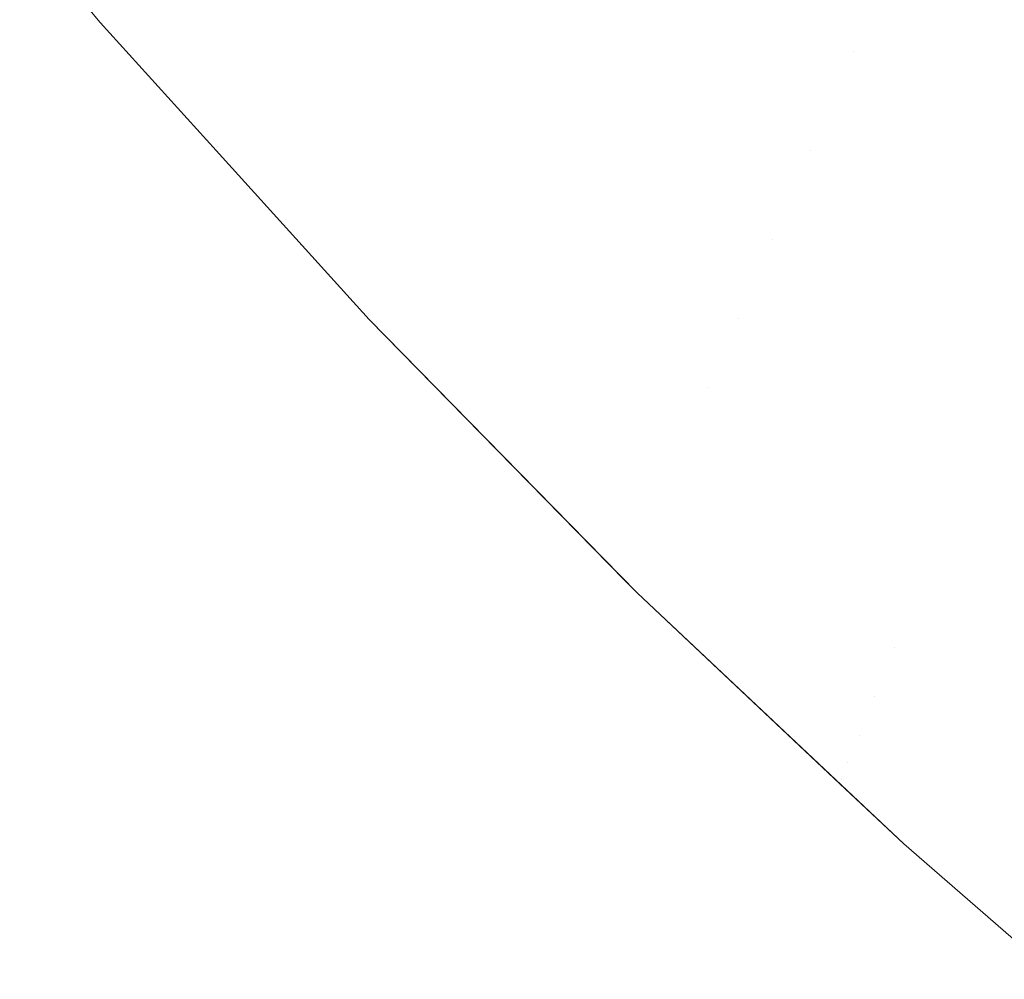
# Model space of a CAD drawing. Header units: centimetres. Extents: x -17.1 to 18.2, y 3.4 to 5.2.
# Tile 1 of 256: x -17.06102 to -17.05358, y 3.4134 to 3.42065. Entities that reach past the tile are written whole.
import ezdxf

# ---------------------------------------------------------------- set-up
doc = ezdxf.new("R2010")
doc.units = ezdxf.units.CM
doc.header["$LTSCALE"] = 2.54
doc.layers.add('Lucido design-1', color=7, linetype='Continuous')

# ---------------------------------------------------------------- blocks, each defined once
blk = doc.blocks.new('Gruppo-4-1')
at = {"color": 7, "linetype": 'Continuous', "lineweight": 9}
for points, invisible_edges in [([(-17.0580248, 3.4227766, -1872.2879344), (-17.0583393, 3.4221309, -1872.2908986), (-17.0568586, 3.420535, -1872.2908986), (-17.0565563, 3.4211939, -1872.2879344)], 15), ([(-17.0580248, 3.4227766, -1872.9430936), (-17.0565563, 3.4211939, -1872.9430936), (-17.0568586, 3.420535, -1872.9401294), (-17.0583393, 3.4221309, -1872.9401294)], 15), ([(-17.0590705, 3.4206296, -1872.2999838), (-17.0588629, 3.4210559, -1872.2969274), (-17.0603196, 3.4227216, -1872.2969274), (-17.0605351, 3.4223042, -1872.2999838)], 15), ([(-17.0590705, 3.4206296, -1872.9310442), (-17.0605351, 3.4223042, -1872.9310442), (-17.0603196, 3.4227216, -1872.9341007), (-17.0588629, 3.4210559, -1872.9341007)], 15), ([(-17.0558548, 3.4227232, -1872.2821254), (-17.0562215, 3.4219239, -1872.2850088), (-17.0547243, 3.4204056, -1872.2850088), (-17.054373, 3.4212203, -1872.2821254)], 15), ([(-17.0547243, 3.4204056, -1872.9460193), (-17.0562215, 3.4219239, -1872.9460193), (-17.0558548, 3.4227232, -1872.9489027), (-17.054373, 3.4212203, -1872.9489027)], 15), ([(-17.0605351, 3.4223042, -1872.2999838), (-17.0607123, 3.4219611, -1872.3030627), (-17.0592412, 3.4202791, -1872.3030627), (-17.0590705, 3.4206296, -1872.2999838)], 15), ([(-17.0592412, 3.4202791, -1872.9279654), (-17.0607123, 3.4219611, -1872.9279654), (-17.0605351, 3.4223042, -1872.9310442), (-17.0590705, 3.4206296, -1872.9310442)], 15), ([(-17.0571273, 3.4199492, -1872.2938976), (-17.0568586, 3.420535, -1872.2908986), (-17.0583393, 3.4221309, -1872.2908986), (-17.0586189, 3.4215568, -1872.2938976)], 15), ([(-17.0583393, 3.4221309, -1872.9401294), (-17.0568586, 3.420535, -1872.9401294), (-17.0571273, 3.4199492, -1872.9371304), (-17.0586189, 3.4215568, -1872.9371304)], 15), ([(-17.0528503, 3.41977, -1872.2821254), (-17.0524865, 3.4206693, -1872.2792876), (-17.0539922, 3.4221034, -1872.2792876), (-17.054373, 3.4212203, -1872.2821254)], 15), ([(-17.054373, 3.4212203, -1872.9489027), (-17.0539922, 3.4221034, -1872.9517404), (-17.0524865, 3.4206693, -1872.9517404), (-17.0526718, 3.4202111, -1872.9503275)], 15), ([(-17.0593745, 3.4200054, -1872.3061596), (-17.0592412, 3.4202791, -1872.3030627), (-17.0607123, 3.4219611, -1872.3030627), (-17.0608506, 3.4216932, -1872.3061596)], 15), ([(-17.0593745, 3.4200054, -1872.9248685), (-17.0608506, 3.4216932, -1872.9248685), (-17.0607123, 3.4219611, -1872.9279654), (-17.0592412, 3.4202791, -1872.9279654)], 15), ([(-17.0550453, 3.4196614, -1872.2879344), (-17.0547243, 3.4204056, -1872.2850088), (-17.0562215, 3.4219239, -1872.2850088), (-17.0565563, 3.4211939, -1872.2879344)], 15), ([(-17.0550453, 3.4196614, -1872.9430936), (-17.0565563, 3.4211939, -1872.9430936), (-17.0562215, 3.4219239, -1872.9460193), (-17.0547243, 3.4204056, -1872.9460193)], 15), ([(-17.0608506, 3.4216932, -1872.3061596), (-17.0609497, 3.4215013, -1872.3092701), (-17.05947, 3.4198094, -1872.3092701), (-17.0593745, 3.4200054, -1872.3061596)], 15), ([(-17.05947, 3.4198094, -1872.9217579), (-17.0609497, 3.4215013, -1872.9217579), (-17.0608506, 3.4216932, -1872.9248685), (-17.0593745, 3.4200054, -1872.9248685)], 15), ([(-17.0586189, 3.4215568, -1872.2938976), (-17.0588629, 3.4210559, -1872.2969274), (-17.0573618, 3.419438, -1872.2969274), (-17.0571273, 3.4199492, -1872.2938976)], 15), ([(-17.0586189, 3.4215568, -1872.9371304), (-17.0571273, 3.4199492, -1872.9371304), (-17.0573618, 3.419438, -1872.9341007), (-17.0588629, 3.4210559, -1872.9341007)], 15), ([(-17.0595274, 3.4196915, -1872.3123898), (-17.05947, 3.4198094, -1872.3092701), (-17.0609497, 3.4215013, -1872.3092701), (-17.0610093, 3.4213859, -1872.3123898)], 15), ([(-17.0595274, 3.4196915, -1872.9186383), (-17.0610093, 3.4213859, -1872.9186383), (-17.0609497, 3.4215013, -1872.9217579), (-17.05947, 3.4198094, -1872.9217579)], 15), ([(-17.0610093, 3.4213859, -1872.3123898), (-17.061019, 3.4213558, -1872.315514), (-17.0604111, 3.4206286, -1872.315514)], 9), ([(-17.0604111, 3.4206286, -1872.915514), (-17.061019, 3.4213558, -1872.915514), (-17.0610093, 3.4213859, -1872.9186383)], 10), ([(-17.061019, 3.4213558, -1872.915514), (-17.0604111, 3.4206286, -1872.915514), (-17.0604111, 3.4206286, -1872.315514), (-17.061019, 3.4213558, -1872.315514)], 10), ([(-17.0595274, 3.4196915, -1872.3123898), (-17.0610093, 3.4213859, -1872.3123898), (-17.0604111, 3.4206286, -1872.315514)], 11), ([(-17.0604111, 3.4206286, -1872.915514), (-17.0610093, 3.4213859, -1872.9186383), (-17.0595274, 3.4196915, -1872.9186383)], 11), ([(-17.054373, 3.4212203, -1872.2821254), (-17.0547243, 3.4204056, -1872.2850088), (-17.0531859, 3.4189403, -1872.2850088), (-17.0528503, 3.41977, -1872.2821254)], 15), ([(-17.0547243, 3.4204056, -1872.9460193), (-17.054373, 3.4212203, -1872.9489027), (-17.0528503, 3.41977, -1872.9489027), (-17.0530217, 3.4193463, -1872.9474665)], 15), ([(-17.0526718, 3.4202111, -1872.9503275), (-17.0528503, 3.41977, -1872.9489027), (-17.054373, 3.4212203, -1872.9489027)], 11), ([(-17.0565563, 3.4211939, -1872.2879344), (-17.0568586, 3.420535, -1872.2908986), (-17.0553349, 3.4189897, -1872.2908986), (-17.0550453, 3.4196614, -1872.2879344)], 15), ([(-17.0553349, 3.4189897, -1872.9401294), (-17.0568586, 3.420535, -1872.9401294), (-17.0565563, 3.4211939, -1872.9430936), (-17.0550453, 3.4196614, -1872.9430936)], 15), ([(-17.0575614, 3.419003, -1872.2999838), (-17.0573618, 3.419438, -1872.2969274), (-17.0588629, 3.4210559, -1872.2969274), (-17.0590705, 3.4206296, -1872.2999838)], 15), ([(-17.0588629, 3.4210559, -1872.9341007), (-17.0573618, 3.419438, -1872.9341007), (-17.0575614, 3.419003, -1872.9310442), (-17.0590705, 3.4206296, -1872.9310442)], 15), ([(-17.0604111, 3.4206286, -1872.315514), (-17.0595357, 3.419662, -1872.315514), (-17.0595274, 3.4196915, -1872.3123898)], 10), ([(-17.0595357, 3.419662, -1872.315514), (-17.0604111, 3.4206286, -1872.315514), (-17.0604111, 3.4206286, -1872.915514), (-17.0595357, 3.419662, -1872.915514)], 10), ([(-17.0595274, 3.4196915, -1872.9186383), (-17.0595357, 3.419662, -1872.915514), (-17.0604111, 3.4206286, -1872.915514)], 9), ([(-17.0590705, 3.4206296, -1872.2999838), (-17.0592412, 3.4202791, -1872.3030627), (-17.0577254, 3.4186453, -1872.3030627), (-17.0575614, 3.419003, -1872.2999838)], 15), ([(-17.0590705, 3.4206296, -1872.9310442), (-17.0575614, 3.419003, -1872.9310442), (-17.0577254, 3.4186453, -1872.9279654), (-17.0592412, 3.4202791, -1872.9279654)], 15), ([(-17.0555924, 3.4183925, -1872.2938976), (-17.0553349, 3.4189897, -1872.2908986), (-17.0568586, 3.420535, -1872.2908986), (-17.0571273, 3.4199492, -1872.2938976)], 15), ([(-17.0555924, 3.4183925, -1872.9371304), (-17.0571273, 3.4199492, -1872.9371304), (-17.0568586, 3.420535, -1872.9401294), (-17.0553349, 3.4189897, -1872.9401294)], 15), ([(-17.0534925, 3.4181824, -1872.2879344), (-17.0531859, 3.4189403, -1872.2850088), (-17.0547243, 3.4204056, -1872.2850088), (-17.0550453, 3.4196614, -1872.2879344)], 15), ([(-17.0550453, 3.4196614, -1872.9430936), (-17.0547243, 3.4204056, -1872.9460193), (-17.0531859, 3.4189403, -1872.9460193), (-17.0533429, 3.4185522, -1872.9445615)], 15), ([(-17.0530217, 3.4193463, -1872.9474665), (-17.0531859, 3.4189403, -1872.9460193), (-17.0547243, 3.4204056, -1872.9460193)], 11), ([(-17.0578535, 3.4183661, -1872.3061596), (-17.0577254, 3.4186453, -1872.3030627), (-17.0592412, 3.4202791, -1872.3030627), (-17.0593745, 3.4200054, -1872.3061596)], 15), ([(-17.0592412, 3.4202791, -1872.9279654), (-17.0577254, 3.4186453, -1872.9279654), (-17.0578535, 3.4183661, -1872.9248685), (-17.0593745, 3.4200054, -1872.9248685)], 15), ([(-17.0593745, 3.4200054, -1872.3061596), (-17.05947, 3.4198094, -1872.3092701), (-17.0579453, 3.418166, -1872.3092701), (-17.0578535, 3.4183661, -1872.3061596)], 15), ([(-17.0593745, 3.4200054, -1872.9248685), (-17.0578535, 3.4183661, -1872.9248685), (-17.0579453, 3.418166, -1872.9217579), (-17.05947, 3.4198094, -1872.9217579)], 15), ([(-17.0571273, 3.4199492, -1872.2938976), (-17.0573618, 3.419438, -1872.2969274), (-17.0558171, 3.4178715, -1872.2969274), (-17.0555924, 3.4183925, -1872.2938976)], 15), ([(-17.0558171, 3.4178715, -1872.9341007), (-17.0573618, 3.419438, -1872.9341007), (-17.0571273, 3.4199492, -1872.9371304), (-17.0555924, 3.4183925, -1872.9371304)], 15), ([(-17.0580005, 3.4180457, -1872.3123898), (-17.0579453, 3.418166, -1872.3092701), (-17.05947, 3.4198094, -1872.3092701), (-17.0595274, 3.4196915, -1872.3123898)], 15), ([(-17.05947, 3.4198094, -1872.9217579), (-17.0579453, 3.418166, -1872.9217579), (-17.0580005, 3.4180457, -1872.9186383), (-17.0595274, 3.4196915, -1872.9186383)], 15), ([(-17.0595274, 3.4196915, -1872.3123898), (-17.0595357, 3.419662, -1872.315514), (-17.0583797, 3.4183856, -1872.315514)], 9), ([(-17.0583797, 3.4183856, -1872.915514), (-17.0595357, 3.419662, -1872.915514), (-17.0595274, 3.4196915, -1872.9186383)], 10), ([(-17.0595357, 3.419662, -1872.915514), (-17.0583797, 3.4183856, -1872.915514), (-17.0583797, 3.4183856, -1872.315514), (-17.0595357, 3.419662, -1872.315514)], 10), ([(-17.0583797, 3.4183856, -1872.315514), (-17.0580005, 3.4180457, -1872.3123898), (-17.0595274, 3.4196915, -1872.3123898)], 11), ([(-17.0595274, 3.4196915, -1872.9186383), (-17.0580005, 3.4180457, -1872.9186383), (-17.0583797, 3.4183856, -1872.915514)], 11), ([(-17.0550453, 3.4196614, -1872.2879344), (-17.0553349, 3.4189897, -1872.2908986), (-17.0537692, 3.4174985, -1872.2908986), (-17.0534925, 3.4181824, -1872.2879344)], 15), ([(-17.0553349, 3.4189897, -1872.9401294), (-17.0550453, 3.4196614, -1872.9430936), (-17.0534925, 3.4181824, -1872.9430936), (-17.0536346, 3.4178311, -1872.9416161)], 15), ([(-17.0533429, 3.4185522, -1872.9445615), (-17.0534925, 3.4181824, -1872.9430936), (-17.0550453, 3.4196614, -1872.9430936)], 11), ([(-17.0560084, 3.417428, -1872.2999838), (-17.0558171, 3.4178715, -1872.2969274), (-17.0573618, 3.419438, -1872.2969274), (-17.0575614, 3.419003, -1872.2999838)], 15), ([(-17.0560084, 3.417428, -1872.9310442), (-17.0575614, 3.419003, -1872.9310442), (-17.0573618, 3.419438, -1872.9341007), (-17.0558171, 3.4178715, -1872.9341007)], 15), ([(-17.0575614, 3.419003, -1872.2999838), (-17.0577254, 3.4186453, -1872.3030627), (-17.0561656, 3.4170634, -1872.3030627), (-17.0560084, 3.417428, -1872.2999838)], 15), ([(-17.0561656, 3.4170634, -1872.9279654), (-17.0577254, 3.4186453, -1872.9279654), (-17.0575614, 3.419003, -1872.9310442), (-17.0560084, 3.417428, -1872.9310442)], 15), ([(-17.0540152, 3.4168903, -1872.2938976), (-17.0537692, 3.4174985, -1872.2908986), (-17.0553349, 3.4189897, -1872.2908986), (-17.0555924, 3.4183925, -1872.2938976)], 15), ([(-17.0555924, 3.4183925, -1872.9371304), (-17.0553349, 3.4189897, -1872.9401294), (-17.0537692, 3.4174985, -1872.9401294), (-17.0538961, 3.4171848, -1872.938634)], 15), ([(-17.0536346, 3.4178311, -1872.9416161), (-17.0537692, 3.4174985, -1872.9401294), (-17.0553349, 3.4189897, -1872.9401294)], 11), ([(-17.0562884, 3.4167787, -1872.3061596), (-17.0561656, 3.4170634, -1872.3030627), (-17.0577254, 3.4186453, -1872.3030627), (-17.0578535, 3.4183661, -1872.3061596)], 15), ([(-17.0562884, 3.4167787, -1872.9248685), (-17.0578535, 3.4183661, -1872.9248685), (-17.0577254, 3.4186453, -1872.9279654), (-17.0561656, 3.4170634, -1872.9279654)], 15), ([(-17.0580005, 3.4180457, -1872.3123898), (-17.0583797, 3.4183856, -1872.315514), (-17.0564451, 3.416413, -1872.315514), (-17.0564292, 3.4164522, -1872.3123898)], 13), ([(-17.0564451, 3.416413, -1872.315514), (-17.0583797, 3.4183856, -1872.315514), (-17.0583797, 3.4183856, -1872.915514), (-17.0563551, 3.4163212, -1872.915514)], 10), ([(-17.0563551, 3.4163212, -1872.915514), (-17.0583797, 3.4183856, -1872.915514), (-17.0580005, 3.4180457, -1872.9186383), (-17.0564292, 3.4164522, -1872.9186383)], 14), ([(-17.0555924, 3.4183925, -1872.2938976), (-17.0558171, 3.4178715, -1872.2969274), (-17.0542299, 3.4163597, -1872.2969274), (-17.0540152, 3.4168903, -1872.2938976)], 15), ([(-17.0558171, 3.4178715, -1872.9341007), (-17.0555924, 3.4183925, -1872.9371304), (-17.0540152, 3.4168903, -1872.9371304), (-17.0541265, 3.4166152, -1872.9356192)], 15), ([(-17.0538961, 3.4171848, -1872.938634), (-17.0540152, 3.4168903, -1872.9371304), (-17.0555924, 3.4183925, -1872.9371304)], 11), ([(-17.0578535, 3.4183661, -1872.3061596), (-17.0579453, 3.418166, -1872.3092701), (-17.0563763, 3.4165748, -1872.3092701), (-17.0562884, 3.4167787, -1872.3061596)], 15), ([(-17.0563763, 3.4165748, -1872.9217579), (-17.0579453, 3.418166, -1872.9217579), (-17.0578535, 3.4183661, -1872.9248685), (-17.0562884, 3.4167787, -1872.9248685)], 15), ([(-17.0564292, 3.4164522, -1872.3123898), (-17.0563763, 3.4165748, -1872.3092701), (-17.0579453, 3.418166, -1872.3092701), (-17.0580005, 3.4180457, -1872.3123898)], 15), ([(-17.0564292, 3.4164522, -1872.9186383), (-17.0580005, 3.4180457, -1872.9186383), (-17.0579453, 3.418166, -1872.9217579), (-17.0563763, 3.4165748, -1872.9217579)], 15), ([(-17.0527008, 3.4174641, -1872.2879344), (-17.0534925, 3.4181824, -1872.2879344), (-17.0537692, 3.4174985, -1872.2908986), (-17.0529709, 3.4167742, -1872.2908986)], 15), ([(-17.0536346, 3.4178311, -1872.9416161), (-17.0534925, 3.4181824, -1872.9430936), (-17.0518991, 3.4167605, -1872.9430936), (-17.0520344, 3.416403, -1872.9416161)], 15), ([(-17.0544126, 3.4159081, -1872.2999838), (-17.0542299, 3.4163597, -1872.2969274), (-17.0558171, 3.4178715, -1872.2969274), (-17.0560084, 3.417428, -1872.2999838)], 15), ([(-17.0558171, 3.4178715, -1872.9341007), (-17.0542299, 3.4163597, -1872.9341007), (-17.0544126, 3.4159081, -1872.9310442), (-17.0560084, 3.417428, -1872.9310442)], 15), ([(-17.0541265, 3.4166152, -1872.9356192), (-17.0542299, 3.4163597, -1872.9341007), (-17.0558171, 3.4178715, -1872.9341007)], 11), ([(-17.0520344, 3.416403, -1872.9416161), (-17.0521625, 3.4160646, -1872.9401294), (-17.0537692, 3.4174985, -1872.9401294), (-17.0536346, 3.4178311, -1872.9416161)], 15), ([(-17.0529709, 3.4167742, -1872.2908986), (-17.0537692, 3.4174985, -1872.2908986), (-17.0540152, 3.4168903, -1872.2938976), (-17.053211, 3.4161607, -1872.2938976)], 15), ([(-17.0538961, 3.4171848, -1872.938634), (-17.0537692, 3.4174985, -1872.9401294), (-17.0521625, 3.4160646, -1872.9401294), (-17.0522833, 3.4157455, -1872.938634)], 15), ([(-17.0560084, 3.417428, -1872.2999838), (-17.0561656, 3.4170634, -1872.3030627), (-17.0545628, 3.4155368, -1872.3030627), (-17.0544126, 3.4159081, -1872.2999838)], 15), ([(-17.0560084, 3.417428, -1872.9310442), (-17.0544126, 3.4159081, -1872.9310442), (-17.0545628, 3.4155368, -1872.9279654), (-17.0561656, 3.4170634, -1872.9279654)], 15), ([(-17.0522833, 3.4157455, -1872.938634), (-17.0523967, 3.415446, -1872.9371304), (-17.0540152, 3.4168903, -1872.9371304), (-17.0538961, 3.4171848, -1872.938634)], 15), ([(-17.0546801, 3.4152468, -1872.3061596), (-17.0545628, 3.4155368, -1872.3030627), (-17.0561656, 3.4170634, -1872.3030627), (-17.0562884, 3.4167787, -1872.3061596)], 15), ([(-17.0561656, 3.4170634, -1872.9279654), (-17.0545628, 3.4155368, -1872.9279654), (-17.0546801, 3.4152468, -1872.9248685), (-17.0562884, 3.4167787, -1872.9248685)], 15), ([(-17.053211, 3.4161607, -1872.2938976), (-17.0540152, 3.4168903, -1872.2938976), (-17.0542299, 3.4163597, -1872.2969274), (-17.0534206, 3.4156254, -1872.2969274)], 15), ([(-17.0541265, 3.4166152, -1872.9356192), (-17.0540152, 3.4168903, -1872.9371304), (-17.0523967, 3.415446, -1872.9371304), (-17.0525027, 3.4151661, -1872.9356192)], 15), ([(-17.0562884, 3.4167787, -1872.3061596), (-17.0563763, 3.4165748, -1872.3092701), (-17.0547641, 3.4150392, -1872.3092701), (-17.0546801, 3.4152468, -1872.3061596)], 15), ([(-17.0562884, 3.4167787, -1872.9248685), (-17.0546801, 3.4152468, -1872.9248685), (-17.0547641, 3.4150392, -1872.9217579), (-17.0563763, 3.4165748, -1872.9217579)], 15), ([(-17.0525027, 3.4151661, -1872.9356192), (-17.0526011, 3.4149061, -1872.9341007), (-17.0542299, 3.4163597, -1872.9341007), (-17.0541265, 3.4166152, -1872.9356192)], 15), ([(-17.0548146, 3.4149143, -1872.3123898), (-17.0547641, 3.4150392, -1872.3092701), (-17.0563763, 3.4165748, -1872.3092701), (-17.0564292, 3.4164522, -1872.3123898)], 15), ([(-17.0563763, 3.4165748, -1872.9217579), (-17.0547641, 3.4150392, -1872.9217579), (-17.0548146, 3.4149143, -1872.9186383), (-17.0564292, 3.4164522, -1872.9186383)], 15), ([(-17.0564292, 3.4164522, -1872.3123898), (-17.0564451, 3.416413, -1872.315514), (-17.0563551, 3.4163212, -1872.315514)], 9), ([(-17.0563551, 3.4163212, -1872.315514), (-17.0543411, 3.4144248, -1872.315514), (-17.0548146, 3.4149143, -1872.3123898), (-17.0564292, 3.4164522, -1872.3123898)], 14), ([(-17.0564292, 3.4164522, -1872.9186383), (-17.0548146, 3.4149143, -1872.9186383), (-17.0548245, 3.41488, -1872.915514), (-17.0563551, 3.4163212, -1872.915514)], 11), ([(-17.0563551, 3.4163212, -1872.915514), (-17.0563551, 3.4163212, -1872.315514), (-17.0564451, 3.416413, -1872.315514)], 9), ([(-17.0543411, 3.4144248, -1872.315514), (-17.0563551, 3.4163212, -1872.315514), (-17.0563551, 3.4163212, -1872.915514), (-17.0548245, 3.41488, -1872.915514)], 10), ([(-17.0534206, 3.4156254, -1872.2969274), (-17.0542299, 3.4163597, -1872.2969274), (-17.0544126, 3.4159081, -1872.2999838)], 11), ([(-17.0544126, 3.4159081, -1872.9310442), (-17.0542299, 3.4163597, -1872.9341007), (-17.0526011, 3.4149061, -1872.9341007), (-17.0526919, 3.4146663, -1872.9325755)], 15), ([(-17.0544126, 3.4159081, -1872.2999838), (-17.0545628, 3.4155368, -1872.3030627), (-17.052918, 3.4140689, -1872.3030627), (-17.052775, 3.4144467, -1872.2999838)], 15), ([(-17.0545628, 3.4155368, -1872.9279654), (-17.0544126, 3.4159081, -1872.9310442), (-17.052775, 3.4144467, -1872.9310442), (-17.0528504, 3.4142475, -1872.9295074)], 15), ([(-17.0544126, 3.4159081, -1872.2999838), (-17.052775, 3.4144467, -1872.2999838), (-17.0526011, 3.4149061, -1872.2969274), (-17.0534206, 3.4156254, -1872.2969274)], 15), ([(-17.0526919, 3.4146663, -1872.9325755), (-17.052775, 3.4144467, -1872.9310442), (-17.0544126, 3.4159081, -1872.9310442)], 11), ([(-17.0530296, 3.413774, -1872.3061596), (-17.052918, 3.4140689, -1872.3030627), (-17.0545628, 3.4155368, -1872.3030627), (-17.0546801, 3.4152468, -1872.3061596)], 15), ([(-17.0546801, 3.4152468, -1872.9248685), (-17.0545628, 3.4155368, -1872.9279654), (-17.052918, 3.4140689, -1872.9279654), (-17.0529777, 3.4139111, -1872.9264189)], 15), ([(-17.0528504, 3.4142475, -1872.9295074), (-17.052918, 3.4140689, -1872.9279654), (-17.0545628, 3.4155368, -1872.9279654)], 11), ([(-17.0546801, 3.4152468, -1872.3061596), (-17.0547641, 3.4150392, -1872.3092701), (-17.0531096, 3.4135627, -1872.3092701), (-17.0530296, 3.413774, -1872.3061596)], 15), ([(-17.0547641, 3.4150392, -1872.9217579), (-17.0546801, 3.4152468, -1872.9248685), (-17.0530296, 3.413774, -1872.9248685), (-17.0530736, 3.4136579, -1872.9233146)], 15), ([(-17.0529777, 3.4139111, -1872.9264189), (-17.0530296, 3.413774, -1872.9248685), (-17.0546801, 3.4152468, -1872.9248685)], 11), ([(-17.0531577, 3.4134357, -1872.3123898), (-17.0531096, 3.4135627, -1872.3092701), (-17.0547641, 3.4150392, -1872.3092701), (-17.0548146, 3.4149143, -1872.3123898)], 15), ([(-17.0548146, 3.4149143, -1872.9186383), (-17.0547641, 3.4150392, -1872.9217579), (-17.0531096, 3.4135627, -1872.9217579), (-17.0531376, 3.4134886, -1872.920199)], 15), ([(-17.0530736, 3.4136579, -1872.9233146), (-17.0531096, 3.4135627, -1872.9217579), (-17.0547641, 3.4150392, -1872.9217579)], 11), ([(-17.0543411, 3.4144248, -1872.915514), (-17.0548245, 3.41488, -1872.915514), (-17.0548146, 3.4149143, -1872.9186383)], 10), ([(-17.0531577, 3.4134357, -1872.3123898), (-17.0548146, 3.4149143, -1872.3123898), (-17.0543411, 3.4144248, -1872.315514)], 11), ([(-17.0543411, 3.4144248, -1872.915514), (-17.0548146, 3.4149143, -1872.9186383), (-17.0531697, 3.4134039, -1872.9170764)], 11), ([(-17.0548146, 3.4149143, -1872.9186383), (-17.0531577, 3.4134357, -1872.9186383), (-17.0531697, 3.4134039, -1872.9170764)], 11), ([(-17.0531376, 3.4134886, -1872.920199), (-17.0531577, 3.4134357, -1872.9186383), (-17.0548146, 3.4149143, -1872.9186383)], 11), ([(-17.0548245, 3.41488, -1872.915514), (-17.0543411, 3.4144248, -1872.915514), (-17.0543411, 3.4144248, -1872.315514)], 10), ([(-17.0543411, 3.4144248, -1872.315514), (-17.0531653, 3.413403, -1872.315514), (-17.0531577, 3.4134357, -1872.3123898)], 10), ([(-17.0531653, 3.413403, -1872.315514), (-17.0543411, 3.4144248, -1872.315514), (-17.0543411, 3.4144248, -1872.915514), (-17.0531653, 3.413403, -1872.915514)], 10), ([(-17.0531697, 3.4134039, -1872.9170764), (-17.0531653, 3.413403, -1872.915514), (-17.0543411, 3.4144248, -1872.915514)], 9)]:
    blk.add_3dface(points, dxfattribs=dict(at, invisible_edges=invisible_edges))
blk = doc.blocks.new('Gruppo-5-1')
at = {"color": 7}
blk.add_blockref('Gruppo-4-1', (0, 0), dxfattribs=at)

msp = doc.modelspace()

# ---------------------------------------------------------------- block references
at = {"layer": 'Lucido design-1', "color": 7}
msp.add_blockref('Gruppo-5-1', (0, 0), dxfattribs=at)

doc.saveas('drawing.dxf')
